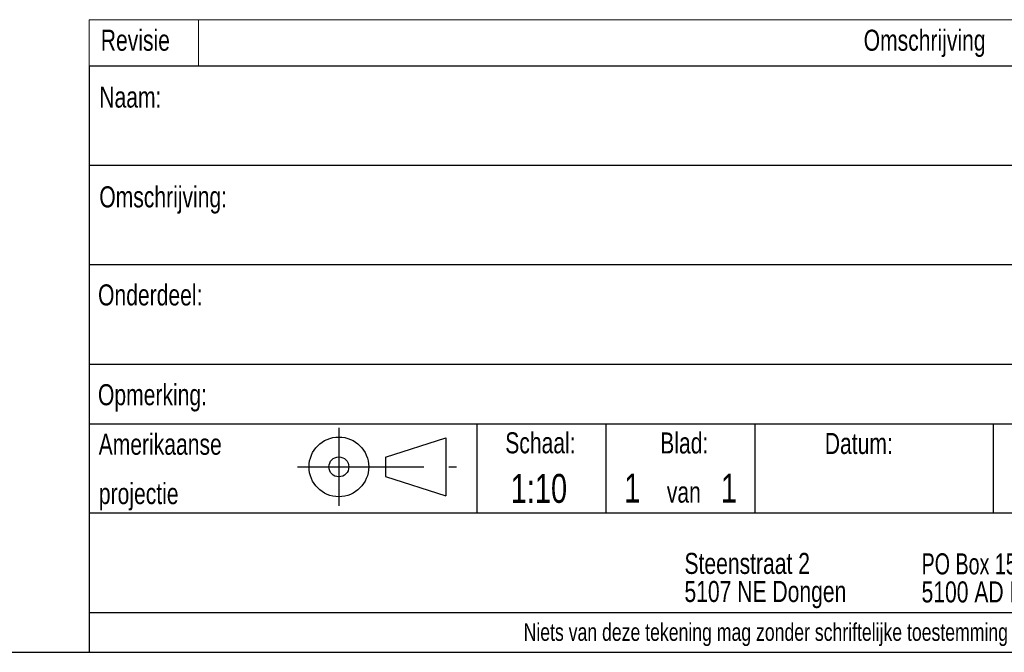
# Model space of a CAD drawing. Header units: millimetres. Extents: x 8 to 414, y 7 to 290.
# Tile 8 of 14: x 211 to 310, y 7 to 71. Entities that reach past the tile are written whole.
import ezdxf

# ---------------------------------------------------------------- set-up
doc = ezdxf.new("R2010")
doc.units = ezdxf.units.MM
doc.linetypes.add('CENTERX2', pattern=[20.32, 12.7, -2.54, 2.54, -2.54])
doc.layers.add('BEMATING', color=12, linetype='Continuous')
doc.layers.add('KADER', color=7, linetype='Continuous')
doc.styles.add('SLDTEXTSTYLE0', font='TXT', dxfattribs={"width": 0.75})
doc.styles.add('SLDTEXTSTYLE1', font='TXT', dxfattribs={"width": 0.7})

# ---------------------------------------------------------------- blocks, each defined once
blk = doc.blocks.new('SW_NOTE_0')
at = {"layer": 'KADER', "color": 0, "char_height": 2.11667, "attachment_point": 1, "style": 'SLDTEXTSTYLE0'}
for s, insert in [('Steenstraat 2', (0, 2.729)), ('5107 NE Dongen', (0, -0.094))]:
    blk.add_mtext(s, dxfattribs=dict(at, insert=insert))
blk = doc.blocks.new('SW_NOTE_1')
at = {"layer": 'KADER', "color": 0, "attachment_point": 1}
for s, insert, char_height, style in [('PO Box 153', (0, 2.729), 2.1167, 'SLDTEXTSTYLE1'), ('5100 AD Dongen', (0, -0.094), 2.11667, 'SLDTEXTSTYLE0')]:
    blk.add_mtext(s, dxfattribs=dict(at, insert=insert, char_height=char_height, style=style))
blk = doc.blocks.new('SW_TABLEANNOTATION_0')
at = {"color": 0, "linetype": 'Continuous', "lineweight": 18}
for p, q in [((0, 0), (0, -4.648)), ((196, 0), (0, 0)), ((11, 0), (11, -4.648)), ((0, -4.648), (196, -4.648))]:
    blk.add_line(p, q, dxfattribs=at)
at = {"color": 0, "linetype": 'Continuous', "lineweight": 18, "attachment_point": 1, "style": 'SLDTEXTSTYLE0'}
for s, insert, char_height in [('Revisie', (1.159, -1.006), 2.1167), ('Omschrijving', (77.929, -1.006), 2.11667)]:
    blk.add_mtext(s, dxfattribs=dict(at, insert=insert, char_height=char_height))

msp = doc.modelspace()

# ---------------------------------------------------------------- linework, layer by layer
at = {"layer": 'BEMATING', "color": 250}
for p, q in [((243.118, 29.571), (243.118, 21.742)), ((247.819, 26.625), (253.872, 28.582)), ((253.872, 28.582), (253.872, 22.731)), ((247.819, 26.625), (247.819, 24.688)), ((247.819, 24.688), (253.872, 22.731))]:
    msp.add_line(p, q, dxfattribs=at)
at = {"layer": 'BEMATING', "color": 250, "linetype": 'CENTERX2'}
msp.add_line((238.952, 25.656), (254.952, 25.656), dxfattribs=at)
at = {"layer": 'BEMATING', "color": 250}
for radius in [3, 1]:
    msp.add_circle((243.118, 25.656), radius, dxfattribs=at)
at = {"layer": 'KADER'}
for p, q in [((218, 66), (414, 66)), ((218, 66), (218, 7)), ((218, 56), (414, 56)), ((338.964, 46), (218, 46)), ((218, 36), (414, 36)), ((218, 29.994), (414, 29.994)), ((270, 29.994), (270, 21)), ((285, 21), (285, 29.994)), ((309, 21), (309, 29.994)), ((396, 21), (218, 21)), ((218, 11), (414, 11)), ((8, 7), (414, 7))]:
    msp.add_line(p, q, dxfattribs=at)
at = {"layer": 'KADER', "color": 250}
msp.add_line((257, 29.994), (257, 21), dxfattribs=at)

# ---------------------------------------------------------------- block references
at = {"color": 7, "linetype": 'Continuous', "lineweight": 18}
msp.add_blockref('SW_TABLEANNOTATION_0', (218, 70.648), dxfattribs=at)
at = {"layer": 'KADER'}
for name, p in [('SW_NOTE_0', (277.897, 14.273)), ('SW_NOTE_1', (301.754, 14.228))]:
    msp.add_blockref(name, p, dxfattribs=at)

# ---------------------------------------------------------------- texts
at = {"layer": 'KADER', "style": 'SLDTEXTSTYLE0'}
for s, insert, char_height, attachment_point in [('Naam:', (219.01, 63.92), 2.1167, 1), ('Omschrijving:', (219.01, 53.882), 2.11667, 1), ('Onderdeel:', (218.886, 44.017), 2.1167, 1), ('Opmerking:', (218.877, 33.975), 2.1167, 1), ('Amerikaanse', (218.946, 28.994), 2.11667, 1), ('Schaal:', (263.401, 29.135), 2.1167, 2), ('Blad:', (277.876, 29.119), 2.1167, 2), ('Datum:', (292.017, 29.069), 2.1167, 1), ('projectie', (218.965, 24.03), 2.1167, 1), ('van', (277.834, 24.174), 2.1167, 2), ('Niets van deze tekening mag zonder schriftelijke toestemming gekopieerd, gereproduceerd of aan derden ter inzage gegeven worden.', (314.405, 9.923), 1.77, 2)]:
    msp.add_mtext(s, dxfattribs=dict(at, insert=insert, char_height=char_height, attachment_point=attachment_point))
at = {"layer": 'KADER', "color": 250, "style": 'SLDTEXTSTYLE0'}
for s, insert, char_height, attachment_point in [('1:10', (263.247, 24.947), 2.9104, 2), ('1', (271.834, 24.982), 2.91, 1), ('1', (281.563, 24.977), 2.91, 1)]:
    msp.add_mtext(s, dxfattribs=dict(at, insert=insert, char_height=char_height, attachment_point=attachment_point))

doc.saveas('drawing.dxf')
